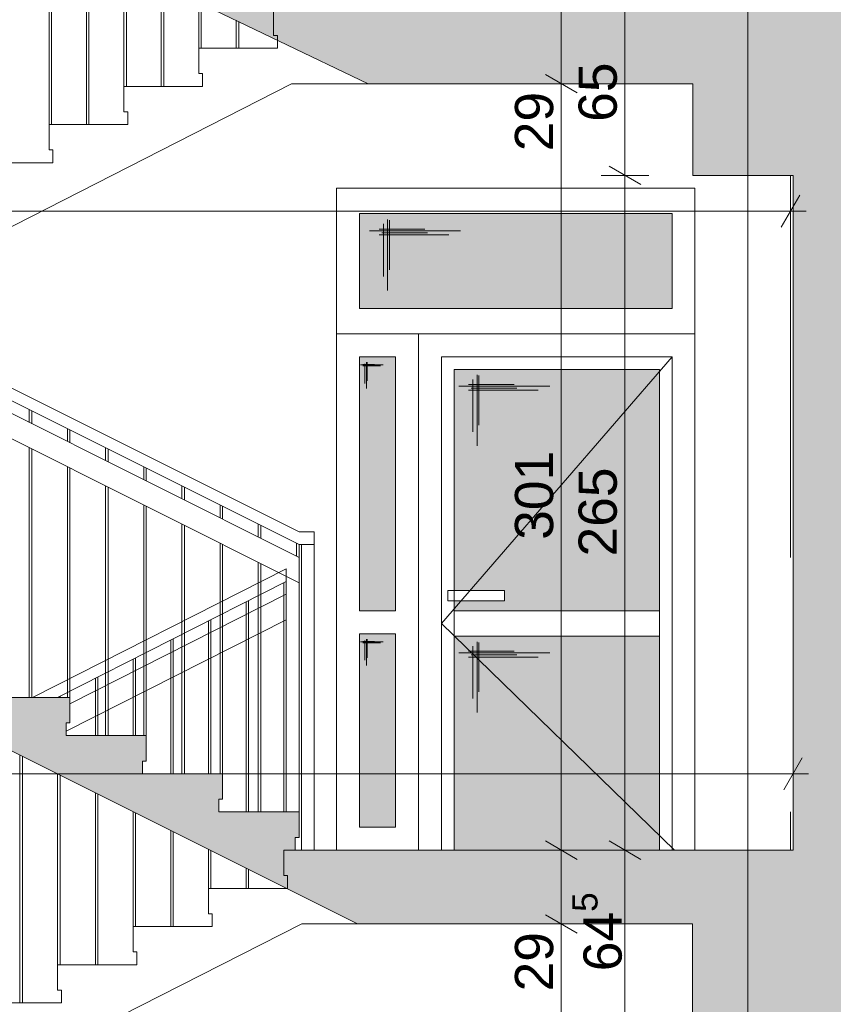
# Paper-space layout 'A-42 PRZEKRÓJ A-A' of a CAD drawing. Header units: millimetres. Extents: x 0 to 1114, y -5 to 726.
# Tile 11 of 92: x 120 to 152, y 221 to 260. Entities that reach past the tile are written whole.
import ezdxf
from ezdxf.xclip import XClip

# ---------------------------------------------------------------- set-up
doc = ezdxf.new("R2010")
doc.units = ezdxf.units.MM
doc.header["$MEASUREMENT"] = 0
doc.header["$XCLIPFRAME"] = 0
for name, pattern in [('DASHDOTX2', [1000, 500, -250, 0, -250]), ('LINIE_3', [25, 15, -10]), ('PRZERYWANA', [5.64444, 2.82222, -2.82222]), ('VERDECKT', [381, 254, -127])]:
    doc.linetypes.add(name, pattern=pattern)
for name, color, linetype, lineweight, true_color in [('A__balustrada_Nr_pióra__161', 7, 'Continuous', 5, 0x949494), ('A_osie_Nr_pióra__16', 7, 'Continuous', 5, 0x0f0f0f), ('A_pochwyt_Nr_pióra__161', 7, 'Continuous', 5, 0x949494), ('A_schody_Nr_pióra__9', 7, 'Continuous', 13, 0xadadad), ('A_stolarka_Nr_pióra__254', 7, 'Continuous', 5, 0xfdfdfd), ('A_stolarka_Nr_pióra__9', 7, 'Continuous', 13, 0xadadad), ('A_widok_Nr_pióra__121', 7, 'Continuous', 5, 0xcacaca), ('A_ściany_Nr_pióra__8', 7, 'Continuous', 13, 0x4c4c4c)]:
    doc.layers.add(name, color=color, linetype=linetype, lineweight=lineweight, true_color=true_color)
doc.layers.add('A_schody', color=7, linetype='Continuous')
doc.layers.add('A_stolarka', color=7, linetype='Continuous')
for name, color, linetype, lineweight in [('A_schody_Nr_pióra__1', 7, 'Continuous', 20), ('A_strop_Nr_pióra__1', 7, 'Continuous', 20), ('A_wymiary_Nr_pióra__1', 7, 'Continuous', 20), ('A_wymiary_Nr_pióra__2', 8, 'Continuous', 13), ('A_ściany_Nr_pióra__1', 7, 'Continuous', 20)]:
    doc.layers.add(name, color=color, linetype=linetype, lineweight=lineweight)
doc.styles.add('STYL_AUTOMATYCZNY_1', font='arial.ttf')
doc.styles.add('STYL_AUTOMATYCZNY_4', font='arial.ttf')

# ---------------------------------------------------------------- blocks, each defined once
blk = doc.blocks.new('Rysunek_1_1', base_point=(-1560.278, -148.908))
at = {"layer": 'A_schody', "linetype": 'Continuous', "lineweight": 0, "true_color": 0x000000}
h = blk.add_hatch(color=18, dxfattribs=at)
h.paths.add_polyline_path([(81.694, 140.929), (175.424, 140.929), (226.244, 140.929), (306.913, 140.929), (548.587, 140.929), (548.587, 244.87), (543.567, 244.87), (543.567, 243.12), (527.617, 243.12), (527.617, 243.652), (527.767, 243.652), (527.767, 244.652), (524.676, 244.652), (524.676, 245.185), (524.826, 245.185), (524.826, 246.185), (521.735, 246.185), (521.735, 246.718), (521.885, 246.718), (521.885, 247.718), (518.794, 247.718), (518.794, 248.251), (518.944, 248.251), (518.944, 249.251), (515.853, 249.251), (515.853, 249.784), (516.003, 249.784), (516.003, 250.784), (512.912, 250.784), (512.912, 251.317), (513.062, 251.317), (513.062, 252.317), (509.971, 252.317), (509.971, 252.85), (510.121, 252.85), (510.121, 253.85), (507.03, 253.85), (507.03, 254.383), (507.18, 254.383), (507.18, 255.383), (504.089, 255.383), (504.089, 255.916), (504.239, 255.916), (504.239, 256.916), (501.148, 256.916), (501.148, 257.449), (501.298, 257.449), (501.298, 258.449), (498.572, 258.449), (498.207, 258.449), (498.207, 258.982), (498.357, 258.982), (498.357, 259.982), (498.277, 259.982), (479.827, 259.982), (479.827, 286.332), (482.217, 286.332), (482.217, 290.162), (496.884, 290.162), (527.025, 274.725), (529.906, 273.25), (543.567, 273.25), (543.567, 276.2), (527.437, 276.2), (527.437, 276.727), (527.587, 276.727), (527.587, 277.727), (524.454, 277.727), (524.454, 278.255), (524.604, 278.255), (524.604, 279.255), (521.471, 279.255), (521.471, 279.783), (521.621, 279.783), (521.621, 280.783), (518.488, 280.783), (518.488, 281.31), (518.638, 281.31), (518.638, 282.31), (515.505, 282.31), (515.505, 282.838), (515.655, 282.838), (515.655, 283.838), (512.522, 283.838), (512.522, 284.366), (512.672, 284.366), (512.672, 285.366), (509.539, 285.366), (509.539, 285.894), (509.689, 285.894), (509.689, 286.894), (506.556, 286.894), (506.556, 287.421), (506.706, 287.421), (506.706, 288.421), (503.573, 288.421), (503.573, 288.949), (503.723, 288.949), (503.723, 289.949), (500.59, 289.949), (500.59, 290.477), (500.74, 290.477), (500.74, 291.477), (497.79, 291.477), (497.607, 291.477), (497.607, 292.005), (497.757, 292.005), (497.757, 293.005), (497.647, 293.005), (497.497, 293.005), (494.627, 293.005), (479.247, 293.005), (479.217, 293.005), (479.217, 319.235), (481.647, 319.235), (481.647, 323.105), (496.903, 323.105), (527.216, 307.736), (530.839, 305.9), (543.567, 305.9), (543.567, 309.21), (530.456, 309.21), (527.627, 309.21), (527.627, 309.736), (527.777, 309.736), (527.777, 310.736), (524.617, 310.736), (524.617, 311.262), (524.767, 311.262), (524.767, 312.262), (521.607, 312.262), (521.607, 312.788), (521.757, 312.788), (521.757, 313.788), (518.597, 313.788), (518.597, 314.314), (518.747, 314.314), (518.747, 315.314), (515.587, 315.314), (515.587, 315.84), (515.737, 315.84), (515.737, 316.84), (512.577, 316.84), (512.577, 317.366), (512.727, 317.366), (512.727, 318.366), (509.567, 318.366), (509.567, 318.892), (509.717, 318.892), (509.717, 319.892), (506.557, 319.892), (506.557, 320.418), (506.707, 320.418), (506.707, 321.418), (503.547, 321.418), (503.547, 321.944), (503.697, 321.944), (503.697, 322.944), (500.537, 322.944), (500.537, 323.47), (500.687, 323.47), (500.687, 324.47), (497.527, 324.47), (497.527, 324.493), (497.527, 324.996), (497.677, 324.996), (497.677, 325.996), (497.647, 325.996), (497.177, 325.996), (479.547, 325.996), (479.547, 351.996), (481.717, 351.996), (481.717, 355.946), (498.578, 355.946), (527.341, 341.136), (530.809, 339.35), (543.567, 339.35), (543.567, 342.65), (527.677, 342.65), (527.677, 343.181), (527.827, 343.181), (527.827, 344.181), (524.703, 344.181), (524.703, 344.712), (524.853, 344.712), (524.853, 345.712), (521.729, 345.712), (521.729, 346.244), (521.879, 346.244), (521.879, 347.244), (518.755, 347.244), (518.755, 347.775), (518.905, 347.775), (518.905, 348.775), (515.781, 348.775), (515.781, 349.306), (515.931, 349.306), (515.931, 350.306), (512.807, 350.306), (512.807, 350.838), (512.957, 350.838), (512.957, 351.838), (509.833, 351.838), (509.833, 352.369), (509.983, 352.369), (509.983, 353.369), (506.859, 353.369), (506.859, 353.9), (507.009, 353.9), (507.009, 354.9), (503.885, 354.9), (503.885, 355.432), (504.035, 355.432), (504.035, 356.432), (500.911, 356.432), (500.911, 356.963), (501.061, 356.963), (501.061, 357.963), (497.937, 357.963), (497.937, 357.981), (497.937, 358.495), (498.087, 358.495), (498.087, 359.495), (497.607, 359.495), (494.957, 359.495), (479.467, 359.495), (479.467, 385.725), (481.827, 385.725), (481.827, 389.495), (496.894, 389.495), (527.195, 374.445), (530.547, 372.78), (543.567, 372.78), (543.567, 375.94), (527.557, 375.94), (527.557, 376.433), (527.707, 376.433), (527.707, 377.433), (524.551, 377.433), (524.551, 377.926), (524.701, 377.926), (524.701, 378.926), (521.545, 378.926), (521.545, 379.419), (521.695, 379.419), (521.695, 380.419), (518.539, 380.419), (518.539, 380.912), (518.689, 380.912), (518.689, 381.912), (515.533, 381.912), (515.533, 382.405), (515.683, 382.405), (515.683, 383.405), (512.527, 383.405), (512.527, 383.898), (512.677, 383.898), (512.677, 384.898), (509.521, 384.898), (509.521, 385.391), (509.671, 385.391), (509.671, 386.391), (506.515, 386.391), (506.515, 386.884), (506.665, 386.884), (506.665, 387.884), (506.416, 387.884), (503.509, 387.884), (503.509, 388.377), (503.659, 388.377), (503.659, 389.377), (503.413, 389.377), (500.503, 389.377), (500.503, 389.87), (500.653, 389.87), (500.653, 390.87), (500.41, 390.87), (497.813, 390.87), (497.497, 390.87), (497.497, 391.363), (497.647, 391.363), (497.647, 392.363), (479.397, 392.363), (479.397, 418.623), (481.617, 418.623), (481.617, 422.123), (498.369, 422.123), (527.387, 407.759), (531.063, 405.94), (543.567, 405.94), (543.567, 409.28), (527.697, 409.28), (527.697, 409.765), (527.847, 409.765), (527.847, 410.765), (524.697, 410.765), (524.697, 411.25), (524.847, 411.25), (524.847, 412.25), (521.697, 412.25), (521.697, 412.735), (521.847, 412.735), (521.847, 413.735), (518.697, 413.735), (518.697, 414.22), (518.847, 414.22), (518.847, 415.22), (515.697, 415.22), (515.697, 415.705), (515.847, 415.705), (515.847, 416.705), (512.697, 416.705), (512.697, 417.189), (512.847, 417.189), (512.847, 418.189), (509.697, 418.189), (509.697, 418.674), (509.847, 418.674), (509.847, 419.674), (506.697, 419.674), (506.697, 420.159), (506.847, 420.159), (506.847, 421.159), (503.697, 421.159), (503.697, 421.644), (503.847, 421.644), (503.847, 422.644), (500.697, 422.644), (500.697, 423.129), (500.847, 423.129), (500.847, 424.129), (497.697, 424.129), (497.697, 424.614), (497.847, 424.614), (497.847, 425.614), (479.317, 425.614), (479.317, 451.774), (481.707, 451.774), (481.707, 455.544), (496.931, 455.544), (527.257, 440.792), (530.881, 439.03), (543.567, 439.03), (543.567, 442.31), (527.567, 442.31), (527.567, 442.785), (527.717, 442.785), (527.717, 443.785), (524.533, 443.785), (524.533, 444.261), (524.683, 444.261), (524.683, 445.261), (521.499, 445.261), (521.499, 445.737), (521.649, 445.737), (521.649, 446.737), (518.465, 446.737), (518.465, 447.213), (518.615, 447.213), (518.615, 448.213), (515.431, 448.213), (515.431, 448.689), (515.581, 448.689), (515.581, 449.689), (512.397, 449.689), (512.397, 450.165), (512.547, 450.165), (512.547, 451.165), (509.363, 451.165), (509.363, 451.641), (509.513, 451.641), (509.513, 452.641), (506.329, 452.641), (506.329, 453.117), (506.479, 453.117), (506.479, 454.117), (503.295, 454.117), (503.295, 454.593), (503.445, 454.593), (503.445, 455.593), (500.261, 455.593), (500.261, 456.069), (500.411, 456.069), (500.411, 457.069), (497.227, 457.069), (497.227, 457.545), (497.377, 457.545), (497.377, 458.545), (479.247, 458.545), (479.247, 484.675), (481.019, 484.675), (481.019, 488.575), (496.868, 488.575), (530.662, 472.1), (543.567, 472.1), (543.567, 475.18), (527.767, 475.18), (527.767, 475.645), (527.917, 475.645), (527.917, 476.645), (524.761, 476.645), (524.761, 477.11), (524.911, 477.11), (524.911, 478.11), (521.755, 478.11), (521.755, 478.576), (521.905, 478.576), (521.905, 479.576), (518.749, 479.576), (518.749, 480.041), (518.899, 480.041), (518.899, 481.041), (515.743, 481.041), (515.743, 481.507), (515.893, 481.507), (515.893, 482.507), (512.737, 482.507), (512.737, 482.972), (512.887, 482.972), (512.887, 483.972), (509.731, 483.972), (509.731, 484.438), (509.881, 484.438), (509.881, 485.438), (506.725, 485.438), (506.725, 485.903), (506.875, 485.903), (506.875, 486.903), (503.719, 486.903), (503.719, 487.369), (503.869, 487.369), (503.869, 488.369), (500.713, 488.369), (500.713, 488.834), (500.863, 488.834), (500.863, 489.834), (497.707, 489.834), (497.707, 490.3), (497.857, 490.3), (497.857, 491.3), (479.277, 491.3), (479.277, 517.52), (481.377, 517.52), (481.377, 521.533), (478.41, 521.533), (478.41, 524.133), (477.357, 524.133), (352.051, 524.133), (352.051, 536.095), (543.567, 536.095), (543.567, 527.836), (543.567, 524.133), (547.587, 524.133), (547.587, 521.533), (543.567, 521.533), (543.567, 517.54), (548.587, 517.54), (548.587, 540.961), (543.567, 540.961), (543.567, 539.119), (348.996, 539.119), (348.996, 564.681), (346.838, 564.681), (346.838, 562.317), (85.194, 562.317), (85.194, 564.681), (81.694, 564.681), (81.694, 553.481), (85.194, 553.481), (85.194, 558.993), (147.194, 558.993), (147.194, 524.281), (131.294, 524.281), (131.294, 520.056), (146.901, 520.056), (146.901, 517.255), (150.894, 517.255), (150.894, 491.056), (131.644, 491.056), (131.644, 491.558), (131.794, 491.558), (131.794, 492.558), (128.604, 492.558), (128.604, 493.06), (128.754, 493.06), (128.754, 494.06), (125.564, 494.06), (125.564, 494.562), (125.714, 494.562), (125.714, 495.562), (122.524, 495.562), (122.524, 496.065), (122.674, 496.065), (122.674, 497.065), (119.484, 497.065), (119.484, 497.567), (119.634, 497.567), (119.634, 498.567), (116.444, 498.567), (116.444, 499.069), (116.594, 499.069), (116.594, 500.069), (113.404, 500.069), (113.404, 500.571), (113.554, 500.571), (113.554, 501.571), (110.364, 501.571), (110.364, 502.074), (110.514, 502.074), (110.514, 503.074), (107.324, 503.074), (107.324, 503.576), (107.474, 503.576), (107.474, 504.576), (104.284, 504.576), (104.284, 505.078), (104.434, 505.078), (104.434, 506.078), (101.244, 506.078), (101.244, 506.581), (101.394, 506.581), (101.394, 507.581), (98.194, 507.581), (85.194, 507.581), (85.194, 504.381), (101.294, 504.381), (133.823, 488.306), (146.674, 488.306), (146.674, 484.256), (150.694, 484.256), (150.694, 458.206), (131.244, 458.206), (131.244, 458.69), (131.394, 458.69), (131.394, 459.69), (128.264, 459.69), (128.264, 460.174), (128.414, 460.174), (128.414, 461.174), (125.284, 461.174), (125.284, 461.658), (125.434, 461.658), (125.434, 462.658), (122.304, 462.658), (122.304, 463.142), (122.454, 463.142), (122.454, 464.142), (119.324, 464.142), (119.324, 464.626), (119.474, 464.626), (119.474, 465.626), (116.344, 465.626), (116.344, 466.11), (116.494, 466.11), (116.494, 467.11), (113.364, 467.11), (113.364, 467.594), (113.514, 467.594), (113.514, 468.594), (110.384, 468.594), (110.384, 469.078), (110.534, 469.078), (110.534, 470.078), (107.404, 470.078), (107.404, 470.562), (107.554, 470.562), (107.554, 471.562), (104.424, 471.562), (104.424, 472.046), (104.574, 472.046), (104.574, 473.046), (101.444, 473.046), (101.444, 473.531), (101.594, 473.531), (101.594, 474.531), (101.044, 474.531), (85.194, 474.531), (85.194, 471.531), (101.123, 471.531), (133.451, 455.431), (147.014, 455.431), (147.014, 451.371), (150.394, 451.371), (150.394, 425.231), (130.844, 425.231), (130.844, 425.744), (130.994, 425.744), (130.994, 426.744), (127.904, 426.744), (127.904, 427.258), (128.054, 427.258), (128.054, 428.258), (124.964, 428.258), (124.964, 428.771), (125.114, 428.771), (125.114, 429.771), (122.024, 429.771), (122.024, 430.285), (122.174, 430.285), (122.174, 431.285), (119.084, 431.285), (119.084, 431.799), (119.234, 431.799), (119.234, 432.799), (116.144, 432.799), (116.144, 433.312), (116.294, 433.312), (116.294, 434.312), (113.204, 434.312), (113.204, 434.826), (113.354, 434.826), (113.354, 435.826), (110.264, 435.826), (110.264, 436.34), (110.414, 436.34), (110.414, 437.34), (107.324, 437.34), (107.324, 437.853), (107.474, 437.853), (107.474, 438.853), (104.384, 438.853), (104.384, 439.367), (104.534, 439.367), (104.534, 440.367), (101.444, 440.367), (101.444, 440.881), (101.594, 440.881), (101.594, 441.881), (98.394, 441.881), (85.194, 441.881), (85.194, 438.631), (101.54, 438.631), (133.928, 421.956), (146.574, 421.956), (146.574, 418.066), (150.194, 418.066), (150.194, 391.956), (130.844, 391.956), (130.844, 392.467), (130.994, 392.467), (130.994, 393.467), (127.814, 393.467), (127.814, 393.978), (127.964, 393.978), (127.964, 394.978), (124.784, 394.978), (124.784, 395.49), (124.934, 395.49), (124.934, 396.49), (121.754, 396.49), (121.754, 397.001), (121.904, 397.001), (121.904, 398.001), (118.724, 398.001), (118.724, 398.512), (118.874, 398.512), (118.874, 399.512), (115.694, 399.512), (115.694, 400.024), (115.844, 400.024), (115.844, 401.024), (112.664, 401.024), (112.664, 401.535), (112.814, 401.535), (112.814, 402.535), (109.634, 402.535), (109.634, 403.046), (109.784, 403.046), (109.784, 404.046), (106.604, 404.046), (106.604, 404.558), (106.754, 404.558), (106.754, 405.558), (103.574, 405.558), (103.574, 406.069), (103.724, 406.069), (103.724, 407.069), (100.544, 407.069), (100.544, 407.581), (100.694, 407.581), (100.694, 408.581), (97.494, 408.581), (85.194, 408.581), (85.194, 405.431), (100.469, 405.431), (133.448, 388.981), (146.924, 388.981), (146.924, 385.311), (150.794, 385.311), (150.794, 358.881), (131.244, 358.881), (131.244, 359.376), (131.394, 359.376), (131.394, 360.376), (128.244, 360.376), (128.244, 360.871), (128.394, 360.871), (128.394, 361.871), (125.244, 361.871), (125.244, 362.367), (125.394, 362.367), (125.394, 363.367), (122.244, 363.367), (122.244, 363.862), (122.394, 363.862), (122.394, 364.862), (119.244, 364.862), (119.244, 365.358), (119.394, 365.358), (119.394, 366.358), (116.244, 366.358), (116.244, 366.853), (116.394, 366.853), (116.394, 367.853), (113.244, 367.853), (113.244, 368.349), (113.394, 368.349), (113.394, 369.349), (110.244, 369.349), (110.244, 369.844), (110.394, 369.844), (110.394, 370.844), (107.244, 370.844), (107.244, 371.34), (107.394, 371.34), (107.394, 372.34), (104.244, 372.34), (104.244, 372.835), (104.394, 372.835), (104.394, 373.835), (101.244, 373.835), (101.244, 374.331), (101.394, 374.331), (101.394, 375.331), (98.194, 375.331), (85.194, 375.331), (85.194, 372.331), (100.9, 372.331), (134.251, 355.706), (146.737, 355.706), (146.737, 352.136), (150.694, 352.136), (150.694, 325.906), (150.494, 325.906), (131.144, 325.906), (131.144, 326.408), (131.294, 326.408), (131.294, 327.408), (128.164, 327.408), (128.164, 327.91), (128.314, 327.91), (128.314, 328.91), (125.184, 328.91), (125.184, 329.412), (125.334, 329.412), (125.334, 330.412), (122.204, 330.412), (122.204, 330.915), (122.354, 330.915), (122.354, 331.915), (119.224, 331.915), (119.224, 332.417), (119.374, 332.417), (119.374, 333.417), (116.244, 333.417), (116.244, 333.919), (116.394, 333.919), (116.394, 334.919), (113.264, 334.919), (113.264, 335.421), (113.414, 335.421), (113.414, 336.421), (110.284, 336.421), (110.284, 336.924), (110.434, 336.924), (110.434, 337.924), (107.304, 337.924), (107.304, 338.426), (107.454, 338.426), (107.454, 339.426), (104.324, 339.426), (104.324, 339.928), (104.474, 339.928), (104.474, 340.928), (101.344, 340.928), (101.344, 341.431), (101.494, 341.431), (101.494, 342.431), (98.294, 342.431), (85.194, 342.431), (85.194, 339.231), (101.379, 339.231), (134.06, 322.756), (146.544, 322.756), (146.544, 319.066), (150.494, 319.066), (150.494, 292.856), (130.894, 292.856), (130.844, 292.856), (130.844, 293.321), (130.994, 293.321), (130.994, 294.321), (127.884, 294.321), (127.884, 294.787), (128.034, 294.787), (128.034, 295.787), (124.924, 295.787), (124.924, 296.253), (125.074, 296.253), (125.074, 297.253), (121.964, 297.253), (121.964, 297.719), (122.114, 297.719), (122.114, 298.719), (119.004, 298.719), (119.004, 299.185), (119.154, 299.185), (119.154, 300.185), (116.044, 300.185), (116.044, 300.651), (116.194, 300.651), (116.194, 301.651), (113.084, 301.651), (113.084, 302.117), (113.234, 302.117), (113.234, 303.117), (110.124, 303.117), (110.124, 303.583), (110.274, 303.583), (110.274, 304.583), (107.164, 304.583), (107.164, 305.049), (107.314, 305.049), (107.314, 306.049), (104.204, 306.049), (104.204, 306.515), (104.354, 306.515), (104.354, 307.515), (101.244, 307.515), (101.244, 307.981), (101.394, 307.981), (101.394, 308.981), (98.194, 308.981), (85.194, 308.981), (85.194, 306.131), (100.659, 306.131), (132.664, 290.281), (147.001, 290.281), (147.001, 286.281), (150.794, 286.281), (150.894, 286.281), (150.894, 260.081), (150.794, 260.081), (131.544, 260.081), (131.544, 260.54), (131.694, 260.54), (131.694, 261.54), (128.514, 261.54), (128.514, 261.999), (128.664, 261.999), (128.664, 262.999), (125.484, 262.999), (125.484, 263.458), (125.634, 263.458), (125.634, 264.458), (122.454, 264.458), (122.454, 264.917), (122.604, 264.917), (122.604, 265.917), (119.424, 265.917), (119.424, 266.376), (119.574, 266.376), (119.574, 267.376), (116.394, 267.376), (116.394, 267.835), (116.544, 267.835), (116.544, 268.835), (113.364, 268.835), (113.364, 269.294), (113.514, 269.294), (113.514, 270.294), (110.334, 270.294), (110.334, 270.753), (110.484, 270.753), (110.484, 271.753), (107.304, 271.753), (107.304, 272.212), (107.454, 272.212), (107.454, 273.212), (104.274, 273.212), (104.274, 273.671), (104.424, 273.671), (104.424, 274.671), (101.244, 274.671), (101.244, 275.131), (101.394, 275.131), (101.394, 276.131), (98.194, 276.131), (85.194, 276.131), (85.194, 276.281), (81.694, 276.281), (81.694, 161.081)])
h.paths.add_polyline_path([(85.194, 241.081), (99.89, 241.081), (133.69, 224.181), (146.852, 224.181), (146.852, 220.611), (150.594, 220.611), (150.594, 194.081), (134.194, 194.081), (130.994, 194.081), (130.844, 194.081), (130.844, 194.581), (130.994, 194.581), (130.994, 195.581), (127.874, 195.581), (127.874, 196.081), (128.024, 196.081), (128.024, 197.081), (124.904, 197.081), (124.904, 197.581), (125.054, 197.581), (125.054, 198.581), (121.934, 198.581), (121.934, 199.081), (122.084, 199.081), (122.084, 200.081), (118.964, 200.081), (118.964, 200.581), (119.114, 200.581), (119.114, 201.581), (115.994, 201.581), (115.994, 202.081), (116.144, 202.081), (116.144, 203.081), (113.024, 203.081), (113.024, 203.581), (113.174, 203.581), (113.174, 204.581), (110.054, 204.581), (110.054, 205.081), (110.204, 205.081), (110.204, 206.081), (107.084, 206.081), (107.084, 206.581), (107.234, 206.581), (107.234, 207.581), (104.114, 207.581), (104.114, 208.081), (104.264, 208.081), (104.264, 209.081), (101.144, 209.081), (101.144, 209.581), (101.294, 209.581), (101.294, 210.581), (85.694, 210.581), (85.194, 210.581)], flags=0)
h.paths.add_polyline_path([(85.194, 207.481), (100.985, 207.481), (134.051, 190.781), (147.294, 190.781), (147.294, 187.311), (150.694, 187.311), (150.694, 161.081), (129.144, 161.081), (129.144, 161.711), (129.294, 161.711), (129.294, 162.711), (126.2, 162.711), (126.2, 163.341), (126.35, 163.341), (126.35, 164.341), (123.255, 164.341), (123.255, 164.971), (123.405, 164.971), (123.405, 165.971), (120.311, 165.971), (120.311, 166.601), (120.461, 166.601), (120.461, 167.601), (117.366, 167.601), (117.366, 168.231), (117.516, 168.231), (117.516, 169.231), (114.422, 169.231), (114.422, 169.861), (114.572, 169.861), (114.572, 170.861), (111.477, 170.861), (111.477, 171.491), (111.627, 171.491), (111.627, 172.491), (108.533, 172.491), (108.533, 173.121), (108.683, 173.121), (108.683, 174.121), (105.588, 174.121), (105.588, 174.751), (105.738, 174.751), (105.738, 175.751), (102.644, 175.751), (102.644, 176.381), (102.794, 176.381), (102.794, 177.381), (99.594, 177.381), (85.694, 177.381), (85.194, 177.381)], flags=0)
h.paths.add_polyline_path([(98.194, 243.581), (85.194, 243.581), (85.194, 273.581), (100.052, 273.581), (134.109, 257.181), (146.856, 257.181), (146.856, 253.581), (150.794, 253.581), (150.794, 227.081), (131.244, 227.081), (131.244, 227.581), (131.394, 227.581), (131.394, 228.581), (128.244, 228.581), (128.244, 229.081), (128.394, 229.081), (128.394, 230.081), (125.244, 230.081), (125.244, 230.581), (125.394, 230.581), (125.394, 231.581), (122.244, 231.581), (122.244, 232.081), (122.394, 232.081), (122.394, 233.081), (119.244, 233.081), (119.244, 233.581), (119.394, 233.581), (119.394, 234.581), (116.244, 234.581), (116.244, 235.081), (116.394, 235.081), (116.394, 236.081), (113.244, 236.081), (113.244, 236.581), (113.394, 236.581), (113.394, 237.581), (110.244, 237.581), (110.244, 238.081), (110.394, 238.081), (110.394, 239.081), (107.244, 239.081), (107.244, 239.581), (107.394, 239.581), (107.394, 240.581), (104.244, 240.581), (104.244, 241.081), (104.394, 241.081), (104.394, 242.081), (101.244, 242.081), (101.244, 242.581), (101.394, 242.581), (101.394, 243.581)], flags=0)
h.paths.add_polyline_path([(172.924, 149.057), (153.247, 149.057), (153.247, 526.588), (172.924, 526.588)], flags=0)
h.paths.add_polyline_path([(153.247, 529.128), (153.247, 540.019), (153.247, 558.993), (197.906, 558.993), (197.906, 529.128), (175.424, 529.128)], flags=0)
h.paths.add_polyline_path([(175.424, 458.356), (175.424, 487.895), (224.744, 487.895), (224.744, 479.356), (226.244, 479.356), (226.244, 491.056), (175.424, 491.056), (175.424, 520.915), (224.744, 520.915), (224.744, 512.056), (226.244, 512.056), (226.244, 526.757), (254.323, 526.757), (254.323, 149.057), (226.244, 149.057), (226.244, 161.081), (175.424, 161.081), (175.424, 190.716), (224.744, 190.716), (224.744, 182.081), (226.244, 182.081), (226.244, 194.081), (175.424, 194.081), (175.424, 223.904), (224.744, 223.904), (224.744, 215.081), (226.244, 215.081), (226.244, 227.081), (175.424, 227.081), (175.424, 257.094), (224.744, 257.094), (224.744, 248.081), (226.244, 248.081), (226.244, 260.081), (175.424, 260.081), (175.424, 289.86), (224.744, 289.86), (224.744, 281.081), (226.244, 281.081), (226.244, 292.856), (175.424, 292.856), (175.424, 322.879), (224.744, 322.879), (224.744, 313.856), (226.244, 313.856), (226.244, 325.906), (175.424, 325.906), (175.424, 355.9), (224.744, 355.9), (224.744, 346.906), (226.244, 346.906), (226.244, 359.081), (175.424, 359.081), (175.424, 388.92), (224.744, 388.92), (224.744, 380.081), (226.244, 380.081), (226.244, 392.156), (175.424, 392.156), (175.424, 421.855), (224.744, 421.855), (224.744, 413.156), (226.244, 413.156), (226.244, 425.381), (175.424, 425.381), (175.424, 454.875), (224.744, 454.875), (224.744, 446.381), (226.244, 446.381), (226.244, 458.356)], flags=0)
h.paths.add_polyline_path([(224.744, 529.128), (198.906, 529.128), (198.906, 558.993), (214.553, 558.993), (214.553, 554.428), (218.278, 554.428), (218.278, 558.993), (280.423, 558.993), (280.423, 554.428), (284.064, 554.428), (284.064, 558.993), (332.796, 558.993), (346.125, 558.993), (346.125, 552.476), (347.029, 552.476), (347.029, 524.133), (332.796, 524.133), (311.061, 524.133), (311.061, 529.128), (305.413, 529.128), (256.333, 529.128), (254.833, 529.128), (226.244, 529.128)], flags=0)
h.paths.add_polyline_path([(255.709, 227.081), (255.709, 253.581), (259.467, 253.581), (259.467, 256.491), (278.972, 256.491), (278.972, 253.581), (283.324, 253.581), (283.324, 248.081), (285.053, 248.081), (285.053, 260.081), (256.323, 260.081), (255.823, 260.081), (255.823, 286.356), (258.688, 286.356), (258.688, 289.266), (279.283, 289.266), (279.283, 286.356), (283.254, 286.356), (283.254, 281.081), (285.053, 281.081), (285.053, 292.856), (256.323, 292.856), (255.823, 292.856), (255.823, 319.066), (258.343, 319.066), (258.343, 322.256), (279.153, 322.256), (279.153, 319.066), (283.634, 319.066), (283.634, 313.856), (285.053, 313.856), (285.053, 325.906), (256.323, 325.906), (255.823, 325.906), (255.823, 352.136), (258.283, 352.136), (258.283, 355.416), (279.133, 355.416), (279.133, 352.136), (283.504, 352.136), (283.504, 346.906), (285.053, 346.906), (285.053, 359.081), (256.323, 359.081), (255.823, 359.081), (255.823, 385.311), (258.573, 385.311), (258.573, 388.571), (279.593, 388.571), (279.593, 385.311), (283.494, 385.311), (283.494, 380.081), (285.053, 380.081), (285.053, 392.156), (256.323, 392.156), (255.823, 392.156), (255.823, 418.066), (258.523, 418.066), (258.523, 421.666), (279.293, 421.666), (279.293, 418.066), (283.494, 418.066), (283.494, 413.156), (285.053, 413.156), (285.053, 425.381), (256.323, 425.381), (255.823, 425.381), (255.823, 451.371), (258.099, 451.371), (258.099, 455.501), (279.815, 455.501), (279.815, 451.371), (283.574, 451.371), (283.574, 446.381), (285.053, 446.381), (285.053, 458.356), (256.323, 458.356), (255.823, 458.356), (255.823, 484.206), (258.703, 484.206), (258.703, 488.306), (279.604, 488.306), (279.583, 484.206), (283.574, 484.206), (283.574, 479.356), (285.053, 479.356), (285.053, 491.056), (256.323, 491.056), (255.823, 491.056), (255.823, 517.226), (258.689, 517.226), (258.689, 519.525), (258.689, 521.328), (255.923, 521.328), (255.923, 528.128), (283.474, 528.128), (283.474, 521.328), (279.543, 521.328), (279.543, 517.226), (283.674, 517.226), (283.674, 512.056), (285.053, 512.056), (285.053, 527.628), (305.413, 527.628), (305.413, 149.057), (285.053, 149.057), (285.053, 161.081), (256.323, 161.081), (255.823, 161.081), (255.823, 187.581), (258.382, 187.581), (258.382, 190.681), (279.823, 190.681), (279.823, 187.581), (283.474, 187.581), (283.474, 182.081), (285.053, 182.081), (285.053, 194.081), (256.323, 194.081), (255.823, 194.081), (255.823, 220.581), (258.433, 220.581), (258.433, 223.491), (279.303, 223.491), (279.303, 220.581), (283.413, 220.581), (283.413, 215.081), (285.053, 215.081), (285.053, 227.081), (256.209, 227.081)], flags=0)
h.paths.add_polyline_path([(306.913, 289.828), (477.357, 289.828), (477.357, 260.081), (306.913, 260.081)], flags=0)
h.paths.add_polyline_path([(458.097, 161.081), (306.913, 161.081), (306.913, 190.96), (458.097, 190.96)], flags=0)
h.paths.add_polyline_path([(306.913, 458.356), (306.913, 488.028), (477.357, 488.028), (477.357, 458.356)], flags=0)
h.paths.add_polyline_path([(306.913, 425.381), (306.913, 455.328), (477.357, 455.328), (477.357, 425.381)], flags=0)
h.paths.add_polyline_path([(477.357, 392.156), (306.913, 392.156), (306.913, 422.353), (477.357, 422.353), (477.357, 392.363)], flags=0)
h.paths.add_polyline_path([(477.357, 491.056), (306.913, 491.056), (306.913, 521.064), (477.357, 521.064)], flags=0)
h.paths.add_polyline_path([(306.913, 193.881), (306.913, 224.053), (477.357, 224.053), (477.357, 193.881), (458.097, 193.881)], flags=0)
h.paths.add_polyline_path([(306.913, 325.906), (306.913, 356.053), (477.357, 356.053), (477.357, 325.906)], flags=0)
h.paths.add_polyline_path([(306.913, 389.128), (477.357, 389.128), (477.357, 359.081), (306.913, 359.081)], flags=0)
h.paths.add_polyline_path([(477.357, 292.856), (306.913, 292.856), (306.913, 322.878), (477.357, 322.878)], flags=0)
h.paths.add_polyline_path([(306.913, 257.053), (477.357, 257.053), (477.357, 227.081), (306.913, 227.081)], flags=0)
h.paths.add_polyline_path([(460.097, 161.23), (459.597, 161.23), (459.597, 190.96), (477.357, 190.96), (477.357, 187.48), (482.007, 187.48), (482.007, 190.96), (498.336, 190.96), (519.447, 181.159), (521.347, 180.277), (521.347, 179.775), (543.567, 179.775), (543.567, 161.23)], flags=0)
h.paths.add_polyline_path([(479.747, 220.551), (482.078, 220.551), (482.078, 224.303), (496.973, 224.303), (527.249, 209.225), (530.883, 207.415), (543.567, 207.415), (543.567, 182.775), (522.45, 182.775), (519.677, 182.775), (519.677, 184.164), (516.687, 184.164), (516.687, 185.552), (513.697, 185.552), (513.697, 186.94), (510.707, 186.94), (510.707, 188.328), (507.717, 188.328), (507.717, 189.716), (504.727, 189.716), (504.727, 191.104), (501.737, 191.104), (501.737, 192.492), (498.747, 192.492), (498.747, 193.881), (497.557, 193.881), (479.747, 193.881)], flags=0)
h.paths.add_polyline_path([(479.827, 253.051), (481.977, 253.051), (481.977, 256.781), (498.162, 256.781), (527.183, 241.654), (528.401, 241.02), (529.443, 241.02), (543.567, 241.02), (543.567, 210.76), (530.484, 210.76), (527.727, 210.76), (527.727, 211.236), (527.877, 211.236), (527.877, 212.236), (524.74, 212.236), (524.74, 212.712), (524.89, 212.712), (524.89, 213.712), (521.753, 213.712), (521.753, 214.189), (521.903, 214.189), (521.903, 215.189), (518.766, 215.189), (518.766, 215.665), (518.916, 215.665), (518.916, 216.665), (515.779, 216.665), (515.779, 217.142), (515.929, 217.142), (515.929, 218.142), (512.792, 218.142), (512.792, 218.618), (512.942, 218.618), (512.942, 219.618), (509.805, 219.618), (509.805, 220.095), (509.955, 220.095), (509.955, 221.095), (506.818, 221.095), (506.818, 221.571), (506.968, 221.571), (506.968, 222.571), (503.831, 222.571), (503.831, 223.048), (503.981, 223.048), (503.981, 224.048), (500.844, 224.048), (500.844, 224.524), (500.994, 224.524), (500.994, 225.524), (497.994, 225.524), (497.857, 225.524), (497.857, 226.001), (498.007, 226.001), (498.007, 227.001), (497.597, 227.001), (479.827, 227.001)], flags=0)
at = {"layer": 'A_stolarka', "linetype": 'Continuous', "lineweight": 0, "true_color": 0x2d2d2d}
for points in [[(133.764, 252.081), (133.764, 248.359), (146.044, 248.359), (146.044, 252.081)], [(135.188, 236.481), (135.188, 246.459), (133.764, 246.459), (133.764, 236.481)], [(137.488, 236.876), (137.488, 236.481), (145.544, 236.481), (145.544, 245.959), (137.488, 245.959), (137.488, 237.285), (139.467, 237.285), (139.467, 236.876)], [(133.764, 227.981), (135.188, 227.981), (135.188, 235.581), (133.764, 235.581)], [(137.488, 235.481), (137.488, 227.081), (145.544, 227.081), (145.544, 235.481)]]:
    blk.add_hatch(color=250, dxfattribs=at).paths.add_polyline_path(points)
at = {"layer": 'A__balustrada_Nr_pióra__161', "color": 252, "linetype": 'Continuous', "lineweight": 5, "true_color": 0x949494}
for p, q in [((120.794, 243.881), (120.794, 244.381)), ((120.894, 243.831), (120.894, 244.331)), ((122.294, 243.131), (122.294, 243.631)), ((122.394, 243.081), (122.394, 243.581)), ((120.794, 233.081), (120.794, 242.881)), ((123.794, 242.381), (123.794, 242.881)), ((120.894, 233.081), (120.894, 242.831)), ((123.894, 242.331), (123.894, 242.831)), ((122.294, 233.081), (122.294, 242.131)), ((125.294, 241.631), (125.294, 242.131)), ((122.394, 233.081), (122.394, 242.081)), ((125.394, 241.581), (125.394, 242.081)), ((123.794, 231.581), (123.794, 241.381)), ((123.894, 231.581), (123.894, 241.331)), ((126.794, 240.881), (126.794, 241.381)), ((126.894, 240.831), (126.894, 241.331)), ((125.294, 231.581), (125.294, 240.631)), ((125.394, 231.581), (125.394, 240.581)), ((128.294, 240.131), (128.294, 240.631)), ((128.394, 240.081), (128.394, 240.581)), ((126.794, 230.081), (126.794, 239.881)), ((126.894, 230.081), (126.894, 239.831)), ((129.794, 239.381), (129.794, 239.881)), ((129.894, 239.331), (129.894, 239.831)), ((131.994, 239.581), (131.394, 239.581)), ((131.994, 227.081), (131.994, 239.581)), ((128.294, 230.081), (128.294, 239.131)), ((128.394, 230.081), (128.394, 239.081)), ((131.294, 238.631), (131.294, 239.131)), ((131.394, 228.581), (131.394, 239.081)), ((131.994, 239.081), (131.394, 239.081)), ((131.494, 227.081), (131.494, 239.081)), ((129.794, 228.581), (129.794, 238.381)), ((129.894, 228.581), (129.894, 238.331))]:
    blk.add_line(p, q, dxfattribs=at)
at = {"layer": 'A_osie_Nr_pióra__16', "color": 250, "linetype": 'DASHDOTX2', "lineweight": 5, "true_color": 0x0f0f0f}
blk.add_line((149.019, 533.433), (149.019, 175.184), dxfattribs=at)
at = {"layer": 'A_pochwyt_Nr_pióra__161', "color": 252, "linetype": 'Continuous', "lineweight": 5, "true_color": 0x949494}
for p, q in [((101.294, 254.631), (131.394, 239.581)), ((101.294, 254.131), (131.394, 239.081)), ((101.294, 253.631), (131.394, 238.581)), ((101.294, 252.631), (131.394, 237.581))]:
    blk.add_line(p, q, dxfattribs=at)
at = {"layer": 'A_schody_Nr_pióra__1', "color": 7, "linetype": 'Continuous', "lineweight": 20}
for p, q in [((100.052, 273.581), (134.109, 257.181)), ((99.89, 241.081), (133.69, 224.181)), ((122.394, 233.081), (119.244, 233.081)), ((122.394, 232.081), (122.394, 233.081)), ((122.394, 232.081), (122.244, 232.081)), ((122.244, 231.581), (122.244, 232.081)), ((125.394, 231.581), (122.244, 231.581)), ((125.394, 230.581), (125.394, 231.581)), ((125.394, 230.581), (125.244, 230.581)), ((125.244, 230.081), (125.244, 230.581)), ((128.394, 230.081), (125.244, 230.081)), ((128.394, 229.081), (128.394, 230.081)), ((128.394, 229.081), (128.244, 229.081)), ((128.244, 228.581), (128.244, 229.081)), ((131.394, 228.581), (128.244, 228.581)), ((131.394, 227.581), (131.394, 228.581)), ((131.394, 227.581), (131.244, 227.581)), ((131.244, 227.081), (131.244, 227.581))]:
    blk.add_line(p, q, dxfattribs=at)
at = {"layer": 'A_schody_Nr_pióra__9', "color": 253, "linetype": 'PRZERYWANA', "lineweight": 13, "true_color": 0xadadad}
for p, q in [((130.394, 259.081), (130.394, 260.081)), ((130.394, 259.081), (130.544, 259.081)), ((130.544, 258.897), (130.544, 259.081)), ((130.794, 227.081), (133.994, 227.081)), ((130.794, 226.081), (130.794, 227.081)), ((130.794, 226.081), (130.944, 226.081)), ((130.944, 225.581), (130.944, 226.081)), ((130.89, 225.581), (130.944, 225.581))]:
    blk.add_line(p, q, dxfattribs=at)
at = {"layer": 'A_schody_Nr_pióra__9', "color": 253, "linetype": 'Continuous', "lineweight": 13, "true_color": 0xadadad}
for p, q in [((130.544, 258.581), (130.544, 258.897)), ((127.454, 258.581), (130.544, 258.581)), ((127.454, 257.581), (127.454, 258.581)), ((127.454, 257.581), (127.604, 257.581)), ((127.604, 257.081), (127.604, 257.581)), ((101.505, 242.081), (131.101, 257.181)), ((134.109, 257.181), (131.101, 257.181)), ((124.514, 257.081), (127.604, 257.081)), ((124.514, 256.081), (124.514, 257.081)), ((124.514, 256.081), (124.664, 256.081)), ((124.664, 255.581), (124.664, 256.081)), ((121.574, 255.581), (124.664, 255.581)), ((121.574, 254.581), (121.574, 255.581)), ((121.574, 254.581), (121.724, 254.581)), ((121.724, 254.081), (121.724, 254.581)), ((118.634, 254.081), (121.724, 254.081)), ((127.834, 225.581), (130.89, 225.581)), ((127.834, 224.581), (127.834, 225.581)), ((127.834, 224.581), (127.984, 224.581)), ((127.984, 224.081), (127.984, 224.581)), ((101.702, 209.081), (131.5, 224.181)), ((124.874, 224.081), (127.984, 224.081)), ((124.874, 223.081), (124.874, 224.081)), ((133.69, 224.181), (131.5, 224.181)), ((124.874, 223.081), (125.024, 223.081)), ((125.024, 222.581), (125.024, 223.081)), ((121.914, 222.581), (125.024, 222.581)), ((121.914, 221.581), (121.914, 222.581)), ((121.914, 221.581), (122.064, 221.581)), ((122.064, 221.081), (122.064, 221.581)), ((118.954, 221.081), (122.064, 221.081))]:
    blk.add_line(p, q, dxfattribs=at)
at = {"layer": 'A_stolarka_Nr_pióra__254', "color": 7, "linetype": 'Continuous', "lineweight": 5, "true_color": 0xfdfdfd}
for p, q in [((134.874, 251.849), (134.874, 249.062)), ((134.94, 251.819), (134.94, 249.874)), ((134.158, 251.407), (137.734, 251.407)), ((134.536, 251.473), (136.336, 251.473)), ((134.714, 251.675), (134.714, 249.617)), ((134.536, 251.247), (137.28, 251.247)), ((134.643, 251.33), (136.443, 251.33)), ((133.809, 246.138), (134.703, 246.138)), ((133.903, 246.154), (134.353, 246.154)), ((133.903, 246.098), (134.589, 246.098)), ((133.93, 246.118), (134.38, 246.118)), ((133.98, 246.187), (133.98, 245.415)), ((134.04, 246.252), (134.04, 245.207)), ((134.065, 246.241), (134.065, 245.511)), ((138.223, 245.572), (138.223, 243.515)), ((138.384, 245.747), (138.384, 242.959)), ((138.45, 245.717), (138.45, 243.772)), ((137.668, 245.305), (141.243, 245.305)), ((138.046, 245.371), (139.846, 245.371)), ((138.153, 245.228), (139.953, 245.228)), ((138.046, 245.144), (140.79, 245.144)), ((133.809, 235.26), (134.703, 235.26)), ((133.903, 235.276), (134.353, 235.276)), ((133.903, 235.22), (134.589, 235.22)), ((133.93, 235.24), (134.38, 235.24)), ((133.98, 235.309), (133.98, 234.537)), ((134.04, 235.374), (134.04, 234.329)), ((134.065, 235.363), (134.065, 234.633)), ((138.384, 235.269), (138.384, 232.481)), ((138.45, 235.239), (138.45, 233.294)), ((137.668, 234.827), (141.243, 234.827)), ((138.046, 234.893), (139.846, 234.893)), ((138.153, 234.75), (139.953, 234.75)), ((138.223, 235.094), (138.223, 233.037)), ((138.046, 234.666), (140.79, 234.666))]:
    blk.add_line(p, q, dxfattribs=at)
at = {"layer": 'A_stolarka_Nr_pióra__9', "color": 253, "linetype": 'Continuous', "lineweight": 13, "true_color": 0xadadad}
for p, q in [((132.864, 253.081), (132.864, 227.081)), ((146.944, 253.081), (132.864, 253.081)), ((146.944, 253.081), (146.944, 227.081)), ((146.044, 252.081), (133.764, 252.081)), ((133.764, 252.081), (133.764, 248.359)), ((146.044, 252.081), (146.044, 248.359)), ((146.044, 248.359), (133.764, 248.359)), ((146.944, 247.359), (132.864, 247.359)), ((136.088, 247.359), (136.088, 227.081)), ((135.188, 246.459), (133.764, 246.459)), ((133.764, 246.459), (133.764, 236.481)), ((135.188, 246.459), (135.188, 236.481)), ((146.044, 246.459), (136.988, 246.459)), ((136.988, 246.459), (136.988, 227.081)), ((146.044, 246.459), (146.044, 227.081)), ((137.488, 245.959), (137.488, 227.081)), ((145.544, 245.959), (137.488, 245.959)), ((145.544, 245.959), (145.544, 227.081)), ((137.242, 236.876), (137.242, 237.285)), ((137.242, 237.285), (139.467, 237.285)), ((139.467, 237.285), (139.467, 236.876)), ((139.467, 236.876), (137.242, 236.876)), ((133.764, 236.481), (135.188, 236.481)), ((137.488, 236.481), (145.544, 236.481)), ((133.764, 235.581), (135.188, 235.581)), ((133.764, 235.581), (133.764, 227.981)), ((135.188, 235.581), (135.188, 227.981)), ((137.488, 235.481), (145.544, 235.481)), ((133.764, 227.981), (135.188, 227.981)), ((146.944, 227.081), (132.864, 227.081))]:
    blk.add_line(p, q, dxfattribs=at)
at = {"layer": 'A_stolarka_Nr_pióra__9', "color": 253, "linetype": 'VERDECKT', "lineweight": 13, "true_color": 0xadadad}
for p, q in [((146.044, 246.459), (136.988, 235.981)), ((136.988, 235.981), (146.144, 227.081))]:
    blk.add_line(p, q, dxfattribs=at)
at = {"layer": 'A_strop_Nr_pióra__1', "color": 7, "linetype": 'Continuous', "lineweight": 20}
for p, q in [((134.109, 257.181), (146.856, 257.181)), ((146.856, 257.181), (146.856, 253.581)), ((146.856, 253.581), (150.794, 253.581)), ((131.244, 227.081), (132.864, 227.081)), ((146.944, 227.081), (150.794, 227.081)), ((133.69, 224.181), (146.852, 224.181)), ((146.852, 224.181), (146.852, 220.611))]:
    blk.add_line(p, q, dxfattribs=at)
at = {"layer": 'A_widok_Nr_pióra__121', "color": 9, "linetype": 'Continuous', "lineweight": 5, "true_color": 0xcacaca}
for p, q in [((121.574, 255.581), (121.574, 263.217)), ((121.674, 255.581), (121.674, 263.169)), ((123.044, 255.581), (123.044, 262.509)), ((123.144, 255.581), (123.144, 262.461)), ((124.514, 257.081), (124.514, 261.801)), ((124.614, 257.081), (124.614, 261.753)), ((125.984, 257.081), (125.984, 261.093)), ((126.084, 257.081), (126.084, 261.045)), ((127.454, 258.581), (127.454, 260.385)), ((127.554, 258.581), (127.554, 260.337)), ((128.924, 258.581), (128.924, 259.677)), ((129.024, 258.581), (129.024, 259.629)), ((120.927, 233.081), (130.894, 238.131)), ((130.894, 228.581), (130.894, 238.131)), ((121.914, 233.081), (130.894, 237.631)), ((130.794, 228.581), (130.794, 237.581)), ((122.394, 232.824), (130.894, 237.131)), ((129.314, 228.581), (129.314, 236.831)), ((129.414, 228.581), (129.414, 236.881)), ((122.244, 231.748), (130.894, 236.131)), ((127.834, 230.081), (127.834, 236.081)), ((127.934, 230.081), (127.934, 236.131)), ((126.354, 230.081), (126.354, 235.331)), ((126.454, 230.081), (126.454, 235.381)), ((124.874, 231.581), (124.874, 234.581)), ((124.974, 231.581), (124.974, 234.631)), ((123.394, 231.581), (123.394, 233.831)), ((123.494, 231.581), (123.494, 233.881)), ((122.014, 233.081), (122.014, 233.131)), ((120.434, 221.081), (120.434, 230.808)), ((120.534, 221.081), (120.534, 230.758)), ((121.914, 222.581), (121.914, 230.068)), ((122.014, 222.581), (122.014, 230.018)), ((123.394, 222.581), (123.394, 229.328)), ((123.494, 222.581), (123.494, 229.278)), ((124.874, 224.081), (124.874, 228.588)), ((124.974, 224.081), (124.974, 228.538)), ((126.354, 224.081), (126.354, 227.848)), ((126.454, 224.081), (126.454, 227.798)), ((127.834, 225.581), (127.834, 227.108)), ((127.934, 225.581), (127.934, 227.058)), ((129.314, 225.581), (129.314, 226.368)), ((129.414, 225.581), (129.414, 226.318))]:
    blk.add_line(p, q, dxfattribs=at)
at = {"layer": 'A_wymiary_Nr_pióra__1', "color": 7, "linetype": 'Continuous', "lineweight": 20}
for p, q in [((141.069, 257.541), (142.319, 256.82)), ((143.569, 253.941), (144.819, 253.22)), ((150.333, 251.556), (151.055, 252.806)), ((150.433, 229.456), (151.155, 230.706)), ((141.069, 227.441), (142.319, 226.72)), ((143.569, 227.441), (144.819, 226.72)), ((141.069, 224.541), (142.319, 223.82))]:
    blk.add_line(p, q, dxfattribs=at)
at = {"layer": 'A_wymiary_Nr_pióra__2', "color": 8, "linetype": 'Continuous', "lineweight": 13}
for p, q in [((141.694, 257.181), (141.694, 260.081)), ((144.194, 253.581), (144.194, 260.081)), ((142.631, 257.181), (140.756, 257.181)), ((141.694, 227.081), (141.694, 257.181)), ((145.131, 253.581), (143.256, 253.581)), ((144.194, 227.081), (144.194, 253.581)), ((150.694, 251.243), (150.694, 253.118)), ((85.194, 252.181), (150.694, 252.181)), ((150.694, 252.181), (151.305, 252.181)), ((150.794, 229.143), (150.794, 231.018)), ((85.194, 230.081), (150.794, 230.081)), ((150.794, 230.081), (151.405, 230.081)), ((142.631, 227.081), (140.756, 227.081)), ((141.694, 224.181), (141.694, 227.081)), ((145.131, 227.081), (143.256, 227.081)), ((144.194, 220.611), (144.194, 227.081)), ((142.631, 224.181), (140.756, 224.181)), ((141.694, 194.081), (141.694, 224.181))]:
    blk.add_line(p, q, dxfattribs=at)
at = {"layer": 'A_ściany_Nr_pióra__1', "color": 7, "linetype": 'Continuous', "lineweight": 20}
blk.add_line((150.794, 253.581), (150.794, 227.081), dxfattribs=at)
at = {"layer": 'A_ściany_Nr_pióra__8', "color": 251, "linetype": 'LINIE_3', "lineweight": 13, "true_color": 0x4c4c4c}
blk.add_line((150.694, 253.581), (150.694, 227.081), dxfattribs=at)
at = {"layer": 'A_wymiary_Nr_pióra__1', "color": 7, "linetype": 'Continuous', "lineweight": 20, "char_height": 1.5, "attachment_point": 7, "rotation": 90, "style": 'STYL_AUTOMATYCZNY_4'}
for s, insert, width in [('\\A1;{\\pql;\\fArial|b0|i0|c238|p0;\\W1.000000;65}', (143.894, 255.686), 2.28817), ('\\A1;{\\pql;\\fArial|b0|i0|c238|p0;\\W1.000000;29}', (141.394, 254.531), 2.28817), ('\\A1;{\\pql;\\fArial|b0|i0|c238|p0;\\W1.000000;301}', (141.394, 239.27), 3.43226), ('\\A1;{\\pql;\\fArial|b0|i0|c238|p0;\\W1.000000;265}', (143.894, 238.614), 3.43226), ('\\A1;{\\pql;\\fArial|b0|i0|c238|p0;\\W1.000000;29}', (141.394, 221.531), 2.28817)]:
    blk.add_mtext(s, dxfattribs=dict(at, insert=insert, width=width))
at = {"layer": 'A_wymiary_Nr_pióra__1', "color": 7, "linetype": 'Continuous', "lineweight": 20, "insert": (144.502, 222.324), "char_height": 1.5, "attachment_point": 7, "rotation": 90, "style": 'STYL_AUTOMATYCZNY_1'}
blk.add_mtext('\\A1;{\\pql;\\fArial|b0|i0|c238|p0;\\W1.000000;64\\fArial|b0|i0|c238|p0;\\W1.000000;\\A1{\\H.66x;\\S5^  ;}}', dxfattribs=at)

psp = doc.layouts.new('A-42 PRZEKRÓJ A-A')

# ---------------------------------------------------------------- block references
at = {"color": 37, "linetype": 'Continuous', "lineweight": 5, "true_color": 0x656532}
ref = psp.add_blockref('Rysunek_1_1', (-1560.278, -148.908), dxfattribs=at)
XClip(ref).set_block_clipping_path([(39.0902360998, 131.2954404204), (584.779237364, 589.1)])

doc.saveas('drawing.dxf')
